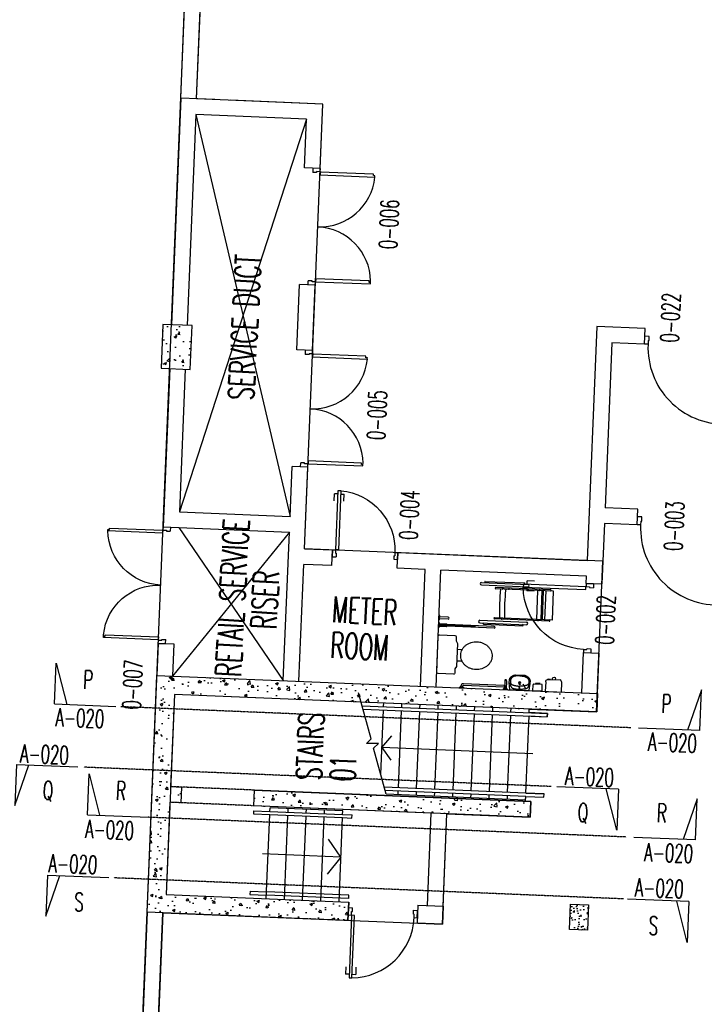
# Model space of a CAD drawing. Header units: millimetres. Extents: x 941089 to 2922714, y 799810 to 1997150.
# Tile 11 of 99: x 965239 to 974636, y 943271 to 956780. Entities that reach past the tile are written whole.
import ezdxf
from ezdxf.enums import TextEntityAlignment as Align

# ---------------------------------------------------------------- set-up
doc = ezdxf.new("R2010")
doc.units = ezdxf.units.MM
doc.header["$LTSCALE"] = 10
for name, pattern in [('DASHDOT', [1, 0.5, -0.25, 0, -0.25]), ('L-PL-00$0$HIDDEN', [0.375, 0.25, -0.125]), ('L-PL-00$0$HIDDEN2', [4.7625, 3.175, -1.5875])]:
    doc.linetypes.add(name, pattern=pattern)
for name, color, linetype in [('COLS-00$0$CONC-SECTION', 6, 'Continuous'), ('COLS-00$0$HATCH', 22, 'Continuous'), ('FO-00$0$PL-00$0$FIT OUT AREA', 21, 'Continuous'), ('L-PL-00$0$CONC-SECTION', 6, 'Continuous'), ('L-PL-00$0$DOOR', 2, 'Continuous'), ('L-PL-00$0$FIT OUT AREA', 1, 'Continuous'), ('L-PL-00$0$FITTINGS-BATHROOM', 21, 'Continuous'), ('L-PL-00$0$handrail', 22, 'Continuous'), ('L-PL-00$0$HIDDEN-DISTANT', 22, 'L-PL-00$0$HIDDEN2'), ('L-PL-00$0$OPE', 21, 'Continuous'), ('L-PL-00$0$PL-01$0$DOOR', 2, 'Continuous'), ('L-PL-00$0$PL-01$0$FITTINGS-MECH', 21, 'Continuous'), ('L-PL-00$0$STAIRS', 2, 'Continuous'), ('L-PL-00$0$TEXT-35', 7, 'Continuous'), ('L-PL-00$0$WALL-INTERNAL', 4, 'Continuous'), ('L-PL-00$0$WALL-STUD-PARTITIONS', 2, 'Continuous'), ('L-PL-00$0$ZZ-DOOR-NO', 2, 'Continuous'), ('L-PL-00$0$ZZ-STAIR-DT-MARKS', 3, 'Continuous'), ('REVISION', 1, 'DASHDOT')]:
    doc.layers.add(name, color=color, linetype=linetype)
doc.styles.add('L-PL-00$0$PL-01$0$STANDARD', font='romans.shx', dxfattribs={"width": 0.6})
doc.styles.add('L-PL-00$0$ROMANS', font='romans.shx', dxfattribs={"width": 0.6})
doc.styles.add('L-PL-00$0$STANDARD', font='romans.shx', dxfattribs={"width": 0.6})
doc.styles.add('L-PL-00$0$SYMBOLS', font='ROMANS.SHX')

# ---------------------------------------------------------------- blocks, each defined once
blk = doc.blocks.new('COLS-00')
at = {"layer": 'COLS-00$0$HATCH'}
h = blk.add_hatch(dxfattribs=at)
h.set_pattern_fill('AR-CONC', color=256, scale=2, angle=-5.9875, style=0)
h.set_pattern_definition([(47.633438, (2039156.18, 1872788.44), (362.742236, -46.89672), [38.1, -419.1]), (352.633438, (2039156.2, 1872788.44), (-54.6471, 384.69791), [30.48, -335.28]), (98.084438, (2039186.4, 1872784.53), (308.09638, 337.7994), [32.38, -356.18]), (43.817638, (2039160.38, 1872889.95), (538.2236, -106.40003), [57.15, -628.65]), (94.26904, (2039205.23, 1872881.1), (494.83717, 474.823), [48.57, -534.27]), (348.81744, (2039160.4, 1872889.95), (494.83788, 474.8221), [45.72, -502.92]), (18.633438, (2039210.08, 1872862.48), (294.525526, -216.877724), [38.1, -419.1]), (323.633438, (2039210.1, 1872862.48), (138.70982, 362.95782), [30.48, -335.28]), (69.084838, (2039234.63, 1872844.4), (433.23454, 146.08095), [32.38, -356.18]), (35.133438, (2039156.18, 1872788.44), (13.154925, 168.710771), [0, -331.216, 0, -340.36, 0, -336.55]), (5.133438, (2039156.18, 1872788.44), (141.798768, 194.671952), [0, -194.056, 0, -323.596, 0, -128.27]), (325.133438, (2039043, 1872793.12), (270.47679, -22.64548), [0, -127, 0, -396.24, 0, -525.78]), (315.133438, (2038992.24, 1872795.21), (298.105533, 38.576345), [0, -165.1, 0, -263.144, 0, -373.38])])
h.paths.add_polyline_path([(967205, 952599), (967180, 952000), (967580, 951983), (967605, 952583)])
h = blk.add_hatch(dxfattribs=at)
h.set_pattern_fill('AR-CONC', color=256, scale=2, style=0)
h.set_pattern_definition([(50, (0, 0), (364.36934, -31.87817), [38.1, -419.1]), (355, (0, 0), (-70.48565, 382.11329), [30.48, -335.28]), (100.451, (30.36, -2.66), (293.885, 350.23338), [32.38, -356.18]), (46.1842, (0, 101.6), (542.15808, -84.08466), [57.15, -628.65]), (96.6356, (45.2, 94.6), (474.80847, 494.85111), [48.57, -534.27]), (351.184, (0, 101.6), (474.80921, 494.85024), [45.72, -502.92]), (21, (50.8, 76.2), (303.22976, -204.53104), [38.1, -419.1]), (326, (50.8, 76.2), (123.60406, 368.37593), [30.48, -335.28]), (71.4514, (76.07, 59.16), (426.83298, 163.84572), [32.38, -356.18]), (37.5, (0, 0), (6.177207, 169.110078), [0, -331.216, 0, -340.36, 0, -336.55]), (7.5, (0, 0), (133.639325, 200.36115), [0, -194.056, 0, -323.596, 0, -128.27]), (327.5, (-113.28, 0), (271.18119, -11.457488), [0, -127, 0, -396.24, 0, -525.78]), (317.5, (-164.08, 0), (296.258363, 50.85298), [0, -165.1, 0, -263.144, 0, -373.38])])
h.paths.add_polyline_path([(973169, 947534), (967124, 947784), (966990, 944537), (969745, 944423), (969755, 944673), (967250, 944776), (967303, 946060), (967453, 946054), (967462, 946269), (967312, 946275), (967364, 947524), (973159, 947284)])
h = blk.add_hatch(dxfattribs=at)
h.set_pattern_fill('AR-CONC', color=256, scale=2, style=0)
h.set_pattern_definition([(50, (-0.72, -17.5), (364.36934, -31.87817), [38.1, -419.1]), (355, (-0.72, -17.5), (-70.48565, 382.11329), [30.48, -335.28]), (100.451, (29.64, -20.14), (293.885, 350.23338), [32.38, -356.18]), (46.1842, (-0.72, 84.1), (542.15808, -84.08466), [57.15, -628.65]), (96.6356, (44.46, 77.1), (474.80847, 494.85111), [48.57, -534.27]), (351.184, (-0.7, 84.1), (474.8092, 494.85024), [45.72, -502.92]), (21, (50.08, 58.7), (303.22976, -204.53104), [38.1, -419.1]), (326, (50.08, 58.7), (123.60406, 368.37593), [30.48, -335.28]), (71.4514, (75.35, 41.67), (426.83298, 163.84572), [32.38, -356.18]), (37.5, (-0.72, -17.49), (6.177207, 169.110078), [0, -331.216, 0, -340.36, 0, -336.55]), (7.5, (-0.72, -17.49), (133.639325, 200.36115), [0, -194.056, 0, -323.596, 0, -128.27]), (327.5, (-114, -17.49), (271.18119, -11.457488), [0, -127, 0, -396.24, 0, -525.78]), (317.5, (-164.8, -17.49), (296.258363, 50.85298), [0, -165.1, 0, -263.144, 0, -373.38])])
h.paths.add_polyline_path([(968451, 945995), (972248, 945838), (972257, 946053), (968460, 946210)])
h = blk.add_hatch(dxfattribs=at)
h.set_pattern_fill('AR-CONC', color=256, angle=354.0125, style=0)
h.set_pattern_definition([(44.01253, (1022227.56, 972109.46), (179.52818, -34.856), [19.05, -209.55]), (349.01253, (1022227.56, 972109.46), (-15.12125, 193.6906), [15.24, -167.64]), (94.46353, (1022242.52, 972106.55), (164.4075, 158.83365), [16.19, -178.09]), (40.19673, (1022232.86, 972159.98), (265.21475, -70.0895), [28.575, -314.325]), (90.6481, (1022254.96, 972154.14), (261.9183, 221.3119), [24.285, -267.135]), (345.1965, (1022232.86, 972159.98), (261.9187, 221.3114), [22.86, -251.46]), (15.01253, (1022256.8, 972144.7), (140.12036, -117.52274), [19.05, -209.55]), (320.01253, (1022256.8, 972144.7), (80.6777, 176.73654), [15.24, -167.64]), (65.46393, (1022268.48, 972134.9), (220.7977, 59.21425), [16.19, -178.09]), (31.51253, (1022227.564, 972109.456), (11.89178, 83.77159), [0, -165.608, 0, -170.18, 0, -168.275]), (1.51253, (1022227.56, 972109.46), (76.90508, 92.66403), [0, -97.028, 0, -161.798, 0, -64.135]), (321.51253, (1022171.23, 972115.365), (134.25334, -19.84109), [0, -63.5, 0, -198.12, 0, -262.89]), (311.51253, (1022145.97, 972118.01), (149.97336, 9.83627), [0, -82.55, 0, -131.572, 0, -186.69])])
h.paths.add_polyline_path([(972799, 944647), (973049, 944637), (973035, 944287), (972785, 944297)])
at = {"layer": 'COLS-00$0$CONC-SECTION'}
for p, q in [((967461, 946251), (967452, 946037)), ((968460, 946210), (968451, 945995))]:
    blk.add_line(p, q, dxfattribs=at)
for points in [[(967605, 952583), (967205, 952599), (967180, 952000), (967580, 951983)], [(969755, 944673), (969745, 944423)], [(972799, 944647), (973049, 944637), (973035, 944287), (972785, 944297)]]:
    blk.add_lwpolyline(points, close=True, dxfattribs=at)
for points in [[(967302, 946043), (967250, 944776), (969755, 944673), (969745, 944423), (966990, 944537), (967124, 947784), (973169, 947534), (973159, 947284), (967364, 947524), (967311, 946258)], [(967311, 946258), (967461, 946251)], [(968460, 946210), (972257, 946053)], [(967452, 946037), (967302, 946043)], [(972257, 946053), (972248, 945838), (968451, 945995)]]:
    blk.add_lwpolyline(points, dxfattribs=at)
blk = doc.blocks.new('FO-00')
at = {"layer": 'FO-00$0$PL-00$0$FIT OUT AREA'}
blk.add_lwpolyline([(966762.3, 933823.6), (967204.7, 944528), (971041.4, 944369.4), (971104, 945885.6), (972248.1, 945838.4), (972256.9, 946053.2), (972182, 946056.3), (972184.8, 946123.7), (972434.6, 946113.4), (972436.4, 946158.4), (972186.6, 946168.7), (972230.4, 947227.8), (972480.2, 947217.5), (972482.1, 947262.4), (972232.3, 947272.7), (972234.3, 947322.7), (973158.6, 947284.5), (973244, 949352.7), (969147.5, 949522), (969399.6, 955621.8), (967666.1, 955693.5), (967854.3, 960248.7)], dxfattribs=at)
blk = doc.blocks.new('L-PL-00$0$PL-01$0$DOOR-950-flat-1-flat-8')
at = {"layer": 'L-PL-00$0$PL-01$0$DOOR'}
for p, q in [((-160, 942), (-60, 948)), ((-56, 892), (-60, 948)), ((-157, 898), (-160, 942)), ((-157, 898), (-110, 901)), ((-109, 889), (-110, 901)), ((-109, 889), (-56, 892)), ((-819, 86), (-919, 79)), ((-916, 29), (-919, 79)), ((-103, 38), (-56, 41)), ((-100, -6), (-103, 38)), ((-57, 53), (-4, 56)), ((-56, 41), (-57, 53)), ((0, 0), (-4, 56)), ((-913, -11), (-910, -60)), ((-810, -54), (-910, -60)), ((-100, -6), (0, 0))]:
    blk.add_line(p, q, dxfattribs=at)
blk.add_lwpolyline([(-108, 80), (-106, 41), (-963, -14), (-966, 26)], close=True, dxfattribs=at)
blk.add_circle((-106, 38), 3, dxfattribs=at)
blk.add_arc((-103, 38), 862, 93.6209, 180.7507, dxfattribs=at)
blk = doc.blocks.new('L-PL-00$0$PL-01$0$A$C58F15A2F-flat-1-flat-2')
at = {"layer": 'L-PL-00$0$PL-01$0$FITTINGS-MECH'}
for p, q in [((279, -169), (350, -164)), ((289, -327), (358, -323))]:
    blk.add_line(p, q, dxfattribs=at)
for points in [[(51, -528), (262, -515, 0.33208), (279, -501), (275, -441), (294, -406), (274, -90), (251, -58), (247, 2, 0.501412), (228, 14), (18, 1, 0.33208), (1, -14), (33, -516, 0.501412), (51, -528)], [(538, -42, 0.042845), (498, -48, 0.041358), (458, -61, 0.047619), (422, -81, 0.046559), (389, -108, 0.05104), (365, -137, 0.05018), (347, -171, 0.057353), (336, -207, 0.056071), (335, -246, 0.056071), (341, -284, 0.057353), (356, -319, 0.05018), (378, -351, 0.05104), (406, -377, 0.046559), (442, -399, 0.047619), (481, -414, 0.041358), (522, -422, 0.042845), (562, -423, 0.042845), (602, -417, 0.041358), (642, -404, 0.047619), (678, -384, 0.046559), (711, -357, 0.05104), (735, -328, 0.05018), (753, -294, 0.057353), (763, -258, 0.056071), (765, -219, 0.056071), (759, -181, 0.057353), (744, -146, 0.05018), (721, -114, 0.05104), (694, -88, 0.046559), (658, -66, 0.047619), (619, -51, 0.041358), (578, -43, 0.042845)]]:
    blk.add_lwpolyline(points, format="xyb", close=True, dxfattribs=at)
blk = doc.blocks.new('L-PL-00$0$PL-01$0$DISABLED-SINK-flat-1-flat-2')
at = {"layer": 'L-PL-00$0$PL-01$0$FITTINGS-MECH'}
for p, q in [((125, 8), (-125, -8)), ((147, -91), (132, 2)), ((-131, -15), (-135, -108)), ((-135, -108), (-132, -148)), ((-121, -91), (-120, -88)), ((-121, -94), (-121, -91)), ((-121, -97), (-121, -94)), ((-121, -100), (-121, -97)), ((-121, -103), (-121, -100)), ((-121, -106), (-117, -101)), ((-120, -106), (-121, -103)), ((-120, -78), (-119, -75)), ((-120, -81), (-120, -78)), ((-120, -85), (-120, -81)), ((-120, -88), (-120, -85)), ((-120, -109), (-120, -106)), ((-120, -112), (-120, -109)), ((-120, -115), (-120, -112)), ((-120, -118), (-120, -115)), ((-120, -121), (-120, -118)), ((-120, -124), (-120, -121)), ((-120, -127), (-120, -124)), ((-120, -129), (-120, -127)), ((-119, -132), (-120, -129)), ((-119, -72), (-118, -69)), ((-119, -75), (-119, -72)), ((-119, -135), (-119, -132)), ((-119, -138), (-119, -135)), ((-118, -69), (-117, -66)), ((-117, -64), (-116, -61)), ((-117, -66), (-117, -64)), ((-117, -101), (-114, -96)), ((-116, -61), (-115, -58)), ((-115, -58), (-114, -56)), ((-114, -56), (-113, -54)), ((-114, -96), (-111, -92)), ((-113, -54), (-112, -51)), ((-112, -51), (-111, -49)), ((-111, -49), (-110, -47)), ((-111, -92), (-108, -89)), ((-110, -47), (-108, -46)), ((-108, -46), (-107, -44)), ((-108, -89), (-105, -86)), ((-107, -44), (-106, -43)), ((-106, -43), (-105, -41)), ((-105, -41), (-104, -40)), ((-105, -86), (-102, -84)), ((-104, -40), (-102, -39)), ((-102, -39), (-101, -38)), ((-102, -84), (-99, -82)), ((-101, -38), (-99, -37)), ((-99, -37), (-97, -36)), ((-99, -82), (-95, -80)), ((-97, -36), (-95, -34)), ((-95, -34), (-93, -33)), ((-95, -80), (-92, -78)), ((-93, -33), (-90, -32)), ((-92, -78), (-89, -77)), ((-90, -32), (-87, -30)), ((-89, -77), (-86, -76)), ((-87, -30), (-83, -29)), ((-86, -76), (-82, -74)), ((-83, -29), (-78, -27)), ((-82, -74), (-79, -73)), ((-79, -73), (-76, -72)), ((-78, -27), (-72, -25)), ((-76, -72), (-72, -71)), ((-72, -25), (-65, -24)), ((-72, -71), (-69, -70)), ((-69, -70), (-66, -69)), ((-66, -69), (-62, -68)), ((-65, -24), (-58, -22)), ((-62, -68), (-59, -68)), ((-59, -68), (-55, -67)), ((-58, -22), (-49, -20)), ((-55, -67), (-52, -66)), ((-52, -66), (-48, -65)), ((-49, -20), (-40, -18)), ((-48, -65), (-43, -64)), ((-43, -64), (-39, -63)), ((-40, -18), (-30, -16)), ((-39, -63), (-34, -63)), ((-34, -63), (-29, -62)), ((-30, -16), (-20, -15)), ((-29, -62), (-23, -61)), ((-23, -61), (-18, -60)), ((-20, -15), (-11, -13)), ((-18, -60), (-12, -59)), ((-12, -59), (-7, -59)), ((-11, -13), (-1, -12)), ((-7, -59), (-2, -58)), ((-2, -58), (3, -58)), ((-1, -12), (1, -12)), ((3, -12), (1, -12)), ((12, -12), (3, -12)), ((8, -58), (3, -58)), ((13, -57), (8, -58)), ((22, -12), (12, -12)), ((19, -57), (13, -57)), ((24, -58), (19, -57)), ((32, -12), (22, -12)), ((30, -58), (24, -58)), ((36, -58), (30, -58)), ((42, -13), (32, -12)), ((41, -58), (36, -58)), ((46, -58), (41, -58)), ((51, -14), (42, -13)), ((50, -58), (46, -58)), ((55, -59), (50, -58)), ((60, -14), (51, -14)), ((95, -9), (53, -82)), ((59, -59), (55, -59)), ((63, -59), (59, -59)), ((68, -15), (60, -14)), ((66, -60), (63, -59)), ((70, -60), (66, -60)), ((75, -16), (68, -15)), ((73, -60), (70, -60)), ((76, -61), (73, -60)), ((81, -17), (75, -16)), ((80, -61), (76, -61)), ((83, -62), (80, -61)), ((86, -18), (81, -17)), ((87, -63), (83, -62)), ((90, -19), (86, -18)), ((90, -63), (87, -63)), ((93, -20), (90, -19)), ((94, -64), (90, -63)), ((96, -21), (93, -20)), ((97, -65), (94, -64)), ((99, -22), (96, -21)), ((101, -66), (97, -65)), ((101, -23), (99, -22)), ((103, -24), (101, -23)), ((104, -67), (101, -66)), ((105, -25), (103, -24)), ((107, -69), (104, -67)), ((107, -26), (105, -25)), ((108, -27), (107, -26)), ((111, -70), (107, -69)), ((109, -28), (108, -27)), ((111, -29), (109, -28)), ((112, -30), (111, -29)), ((114, -72), (111, -70)), ((113, -32), (112, -30)), ((115, -33), (113, -32)), ((117, -75), (114, -72)), ((116, -35), (115, -33)), ((117, -37), (116, -35)), ((119, -39), (117, -37)), ((121, -78), (117, -75)), ((120, -41), (119, -39)), ((121, -43), (120, -41)), ((123, -46), (121, -43)), ((125, -81), (121, -78)), ((124, -48), (123, -46)), ((125, -51), (124, -48)), ((126, -54), (125, -51)), ((128, -85), (125, -81)), ((127, -57), (126, -54)), ((128, -60), (127, -57)), ((128, -63), (128, -60)), ((129, -66), (128, -63)), ((133, -91), (128, -85)), ((130, -69), (129, -66)), ((130, -72), (130, -69)), ((131, -75), (130, -72)), ((131, -78), (131, -75)), ((132, -81), (131, -78)), ((132, -84), (132, -81)), ((133, -87), (132, -84)), ((132, -138), (133, -135)), ((133, -90), (133, -87)), ((133, -93), (133, -90)), ((133, -96), (133, -93)), ((134, -99), (133, -96)), ((133, -135), (134, -132)), ((134, -102), (134, -99)), ((134, -105), (134, -102)), ((134, -108), (134, -105)), ((135, -111), (134, -108)), ((134, -130), (135, -127)), ((134, -132), (134, -130)), ((135, -113), (135, -111)), ((135, -116), (135, -113)), ((135, -119), (135, -116)), ((135, -122), (135, -119)), ((135, -124), (135, -122)), ((135, -127), (135, -124)), ((150, -130), (147, -91)), ((-131, -153), (-130, -154)), ((-130, -154), (-129, -156)), ((-129, -156), (-128, -159)), ((-128, -159), (-128, -161)), ((-128, -161), (-127, -162)), ((-127, -162), (-126, -164)), ((-126, -164), (-125, -165)), ((-125, -165), (-125, -166)), ((-125, -166), (-124, -168)), ((-124, -168), (-124, -169)), ((-124, -169), (-123, -170)), ((-123, -170), (-122, -171)), ((-122, -171), (-121, -172)), ((-121, -172), (-120, -174)), ((-120, -174), (-119, -175)), ((-118, -140), (-119, -138)), ((-119, -175), (-118, -176)), ((-118, -143), (-118, -140)), ((-117, -145), (-118, -143)), ((-118, -176), (-117, -178)), ((-116, -148), (-117, -145)), ((-117, -178), (-116, -179)), ((-115, -151), (-116, -148)), ((-116, -179), (-115, -180)), ((-114, -153), (-115, -151)), ((-115, -180), (-114, -181)), ((-113, -156), (-114, -153)), ((-114, -181), (-113, -183)), ((-111, -158), (-113, -156)), ((-113, -183), (-112, -184)), ((-112, -184), (-111, -185)), ((-110, -161), (-111, -158)), ((-111, -185), (-110, -186)), ((-108, -164), (-110, -161)), ((-110, -186), (-109, -187)), ((-109, -187), (-107, -188)), ((-106, -166), (-108, -164)), ((-107, -188), (-106, -188)), ((-104, -169), (-106, -166)), ((-106, -188), (-105, -189)), ((-105, -189), (-104, -190)), ((-102, -171), (-104, -169)), ((-104, -190), (-103, -191)), ((-103, -191), (-102, -192)), ((-100, -174), (-102, -171)), ((-102, -192), (-102, -193)), ((-102, -193), (-101, -194)), ((-101, -194), (-100, -194)), ((-97, -176), (-100, -174)), ((-100, -194), (-99, -195)), ((-99, -195), (-98, -196)), ((-98, -196), (-97, -196)), ((-95, -178), (-97, -176)), ((-97, -196), (-96, -197)), ((-96, -197), (-95, -198)), ((-93, -180), (-95, -178)), ((-95, -198), (-94, -198)), ((-94, -198), (-93, -199)), ((-90, -182), (-93, -180)), ((-93, -199), (-92, -199)), ((-92, -199), (-92, -199)), ((-92, -199), (-91, -200)), ((-91, -200), (-90, -200)), ((-88, -183), (-90, -182)), ((-90, -200), (-89, -201)), ((-89, -201), (-88, -201)), ((-86, -185), (-88, -183)), ((-88, -201), (-88, -202)), ((-88, -202), (-87, -202)), ((-87, -202), (-86, -202)), ((-83, -186), (-86, -185)), ((-86, -202), (-85, -203)), ((-85, -203), (-84, -203)), ((-84, -203), (-83, -204)), ((-80, -188), (-83, -186)), ((-83, -204), (-82, -204)), ((-82, -204), (-81, -205)), ((-81, -205), (-80, -205)), ((-78, -189), (-80, -188)), ((-80, -205), (-79, -206)), ((-79, -206), (-78, -206)), ((-75, -190), (-78, -189)), ((-78, -206), (-77, -207)), ((-77, -207), (-75, -207)), ((-72, -191), (-75, -190)), ((-75, -207), (-74, -208)), ((-74, -208), (-72, -209)), ((-69, -193), (-72, -191)), ((-72, -209), (-70, -209)), ((-70, -209), (-67, -210)), ((-66, -194), (-69, -193)), ((-67, -210), (-63, -211)), ((-63, -195), (-66, -194)), ((-60, -195), (-63, -195)), ((-63, -211), (-59, -212)), ((-57, -196), (-60, -195)), ((-59, -212), (-54, -213)), ((-54, -197), (-57, -196)), ((-51, -198), (-54, -197)), ((-54, -213), (-47, -214)), ((-47, -198), (-51, -198)), ((-44, -199), (-47, -198)), ((-47, -214), (74, -207)), ((-40, -199), (-44, -199)), ((-37, -199), (-40, -199)), ((-33, -200), (-37, -199)), ((-29, -200), (-33, -200)), ((-25, -200), (-29, -200)), ((-21, -200), (-25, -200)), ((-17, -200), (-21, -200)), ((-13, -200), (-17, -200)), ((-8, -200), (-13, -200)), ((-3, -200), (-8, -200)), ((2, -200), (-3, -200)), ((7, -199), (2, -200)), ((13, -199), (7, -199)), ((13, -199), (18, -199)), ((18, -199), (23, -198)), ((23, -198), (28, -198)), ((28, -198), (33, -197)), ((33, -197), (38, -197)), ((38, -197), (42, -197)), ((42, -197), (46, -196)), ((46, -196), (50, -195)), ((50, -195), (54, -195)), ((54, -195), (58, -194)), ((58, -194), (61, -193)), ((61, -193), (65, -192)), ((65, -192), (68, -192)), ((68, -192), (72, -191)), ((72, -191), (75, -190)), ((74, -207), (80, -205)), ((75, -190), (78, -189)), ((78, -189), (81, -187)), ((80, -205), (85, -203)), ((81, -187), (84, -186)), ((84, -186), (87, -185)), ((85, -203), (89, -202)), ((87, -185), (90, -184)), ((89, -202), (93, -200)), ((90, -184), (93, -182)), ((93, -182), (96, -181)), ((93, -200), (95, -199)), ((95, -199), (98, -198)), ((96, -181), (98, -179)), ((98, -179), (101, -178)), ((98, -198), (99, -197)), ((99, -197), (101, -196)), ((101, -178), (103, -176)), ((101, -196), (102, -195)), ((102, -195), (103, -195)), ((103, -176), (106, -174)), ((103, -195), (104, -194)), ((104, -194), (105, -193)), ((105, -193), (106, -193)), ((106, -174), (108, -173)), ((106, -193), (107, -192)), ((107, -192), (108, -192)), ((108, -173), (110, -171)), ((108, -192), (109, -191)), ((109, -191), (110, -191)), ((110, -171), (113, -169)), ((110, -191), (111, -190)), ((111, -190), (112, -189)), ((111, -190), (111, -190)), ((112, -189), (113, -189)), ((113, -169), (115, -167)), ((113, -189), (114, -188)), ((114, -188), (114, -187)), ((114, -187), (115, -187)), ((115, -167), (117, -165)), ((115, -187), (116, -186)), ((116, -186), (117, -186)), ((117, -165), (119, -162)), ((117, -186), (117, -185)), ((117, -185), (118, -185)), ((118, -185), (119, -184)), ((119, -162), (121, -160)), ((119, -184), (120, -183)), ((120, -183), (121, -183)), ((121, -160), (123, -157)), ((121, -183), (122, -182)), ((122, -181), (123, -180)), ((122, -182), (122, -181)), ((123, -157), (124, -154)), ((123, -180), (124, -179)), ((124, -154), (126, -152)), ((124, -179), (125, -178)), ((125, -178), (126, -178)), ((126, -152), (128, -149)), ((126, -178), (127, -177)), ((127, -177), (128, -176)), ((128, -149), (129, -146)), ((128, -175), (129, -174)), ((128, -176), (128, -175)), ((129, -146), (130, -143)), ((129, -174), (130, -173)), ((130, -143), (131, -140)), ((130, -173), (131, -171)), ((131, -140), (132, -138)), ((131, -171), (132, -170)), ((132, -170), (133, -169)), ((133, -169), (134, -168)), ((134, -168), (135, -167)), ((135, -167), (136, -166)), ((136, -166), (137, -164)), ((137, -164), (138, -163)), ((138, -162), (139, -160)), ((138, -163), (138, -162)), ((139, -160), (140, -159)), ((140, -159), (141, -157)), ((141, -157), (142, -156)), ((142, -156), (143, -154)), ((143, -153), (144, -152)), ((143, -154), (143, -153)), ((144, -151), (145, -149)), ((144, -152), (144, -151)), ((145, -148), (146, -147)), ((145, -149), (145, -148)), ((146, -145), (147, -143)), ((146, -147), (146, -145)), ((147, -141), (148, -139)), ((147, -143), (147, -141)), ((148, -139), (149, -136)), ((149, -136), (149, -135))]:
    blk.add_line(p, q, dxfattribs=at)
for centre, radius in [((6, -99), 16.6), ((2, -33), 7.59), ((6, -99), 11.9)]:
    blk.add_circle(centre, radius, dxfattribs=at)
for centre, radius, start, end in [((125, 1), 7.12, 9.195, 93.608), ((-124, -15), 7.12, 93.608, 178.0209), ((135, -131), 14.2, 342.5932, 3.608), ((-118, -147), 14.2, 183.608, 204.6227)]:
    blk.add_arc(centre, radius, start, end, dxfattribs=at)
blk = doc.blocks.new('L-PL-00$0$PL-01$0$A1189DA-flat-1-flat-2')
at = {"color": 21}
blk.add_lwpolyline([(-101, -140), (-110, -7), (110, 7), (118, -126, -0.32737), (96, -161, -0.153846)], format="xyb", dxfattribs=at)
for points in [[(-75, -172), (96, -161)], [(-66, -171), (-66, -178), (-37, -176), (-38, -169)], [(-8, -167), (-7, -182)], [(33, -165), (34, -179)]]:
    blk.add_lwpolyline(points, dxfattribs=at)
for centre, radius, start, end in [((-67, -138), 34.9, 183.6209, 256.1286), ((13, -180), 20.3, 183.6211, 3.6209)]:
    blk.add_arc(centre, radius, start, end, dxfattribs=at)
blk = doc.blocks.new('L-PL-00$0$PL-01$0$dryer-flat-1-flat-2')
at = {"layer": 'L-PL-00$0$STAIRS'}
blk.add_blockref('L-PL-00$0$PL-01$0$A1189DA-flat-1-flat-2', (-110, -7), dxfattribs=at)
blk = doc.blocks.new('L-PL-00$0$A$C3B361EBD')
at = {"layer": 'L-PL-00$0$DOOR'}
for p, q in [((-1600, 100), (-1544, 100)), ((-1600, 0), (-1600, 100)), ((-1600, 0), (-1556, 0)), ((-1556, 47), (-1544, 47)), ((-1556, 0), (-1556, 47)), ((-1544, 47), (-1544, 100)), ((0, 100), (-56, 100)), ((-56, 47), (-56, 100)), ((-44, 47), (-56, 47)), ((-44, 0), (-44, 47)), ((0, 0), (-44, 0)), ((0, 0), (0, 100)), ((-1533, -735), (-1513, -735)), ((-1533, -755), (-1533, -735)), ((-1533, -755), (-1513, -755)), ((-67, -735), (-47, -735)), ((-67, -755), (-67, -735))]:
    blk.add_line(p, q, dxfattribs=at)
for points in [[(-1513, -735), (-1513, -3), (-1553, -3), (-1553, -755), (-1533, -755)], [(-47, -735), (-47, -3), (-87, -3), (-87, -755), (-67, -755)]]:
    blk.add_lwpolyline(points, dxfattribs=at)
for centre in [(-1556, -3), (-44, -3)]:
    blk.add_circle(centre, 3, dxfattribs=at)
for centre, start, end in [((-1558, 1), 273.408, 359.655), ((-42, 1), 180.345, 266.592)]:
    blk.add_arc(centre, 758, start, end, dxfattribs=at)
blk = doc.blocks.new('L-PL-00$0$PL-01$0$DOOR-950-flat-1-flat-4')
at = {"layer": 'L-PL-00$0$PL-01$0$DOOR'}
for p, q in [((29, 955), (-71, 947)), ((-67, 892), (-71, 947)), ((32, 911), (29, 955)), ((-14, 895), (-67, 892)), ((32, 911), (-15, 907)), ((-14, 895), (-15, 907)), ((799, 197), (899, 205)), ((903, 155), (899, 205)), ((49, 60), (-4, 56)), ((0, 0), (-4, 56)), ((100, 7), (0, 0)), ((50, 48), (49, 60)), ((96, 51), (50, 48)), ((100, 7), (96, 52)), ((810, 58), (910, 65)), ((906, 115), (910, 65))]:
    blk.add_line(p, q, dxfattribs=at)
blk.add_lwpolyline([(96, 95), (99, 55), (956, 119), (953, 159)], close=True, dxfattribs=at)
blk.add_circle((99, 52), 3, dxfattribs=at)
blk.add_arc((96, 51), 862, 7.1539, 94.2837, dxfattribs=at)
blk = doc.blocks.new('L-PL-00$0$sym5')
for p, q in [((0, 15), (-10, 15)), ((-10, 15), (0, 12)), ((0, 15), (0, 0))]:
    blk.add_line(p, q)
at = {"linetype": 'Continuous', "style": 'L-PL-00$0$SYMBOLS', "flags": 1}
blk.add_attdef('DT-RV0', (-3.89, 13.9), '', height=0.5, dxfattribs=at)
at = {"color": 2, "style": 'L-PL-00$0$STANDARD', "width": 0.65}
blk.add_attdef('SYM5', text='', height=2.5, rotation=90, dxfattribs=at).set_placement((3.09, 7.37), align=Align.MIDDLE)
at = {"color": 7, "style": 'L-PL-00$0$STANDARD', "width": 0.65}
blk.add_attdef('SYM5', text='', height=4.51, dxfattribs=at).set_placement((-6.22, 6.6), align=Align.MIDDLE)
blk = doc.blocks.new('L-PL-00$0$sym6')
for p, q in [((0, -15), (0, 0)), ((-10, -15), (0, -12)), ((0, -15), (-10, -15))]:
    blk.add_line(p, q)
at = {"color": 7, "style": 'L-PL-00$0$STANDARD', "width": 0.65}
blk.add_attdef('SYM5', text='', height=4.51, dxfattribs=at).set_placement((-6.22, -7.03), align=Align.MIDDLE)
at = {"color": 2, "style": 'L-PL-00$0$STANDARD', "width": 0.65}
blk.add_attdef('SYM5', text='', height=2.5, rotation=90, dxfattribs=at).set_placement((2.73, -8.28), align=Align.MIDDLE)
at = {"linetype": 'Continuous', "style": 'L-PL-00$0$SYMBOLS', "flags": 1}
blk.add_attdef('DT-RV0', (-3.89, -14.15), '', height=0.5, dxfattribs=at)
blk = doc.blocks.new('L-PL-00')
at = {"layer": 'L-PL-00$0$CONC-SECTION', "color": 6}
for p, q in [((966989.8, 944536.9), (967124, 947784.1)), ((967124, 947784.1), (973168.9, 947534.3)), ((967363.5, 947524), (967250, 944776.3)), ((973158.6, 947284.5), (967363.5, 947524)), ((973158.6, 947284.5), (973168.9, 947534.3)), ((967250, 944776.3), (969755.3, 944672.8)), ((969755.3, 944672.8), (969745, 944423)), ((969755.3, 944672.8), (969745, 944423)), ((970704.5, 944633.6), (970694.2, 944383.8)), ((970704.5, 944633.6), (971051.7, 944619.2)), ((971051.7, 944619.2), (971041.4, 944369.4)), ((969745, 944423), (966989.8, 944536.9)), ((971041.4, 944369.4), (970694.2, 944383.8))]:
    blk.add_line(p, q, dxfattribs=at)
blk.add_lwpolyline([(973034.7, 944287.1), (972784.9, 944297.4), (972799.3, 944647.1), (973049.1, 944636.8)], close=True, dxfattribs=at)
at = {"layer": 'L-PL-00$0$DOOR'}
for p, q in [((973881.8, 952435.5), (973823.2, 952437.9)), ((973879.4, 952377.4), (973881.8, 952435.5)), ((973864.1, 952326.7), (973818.7, 952328.5)), ((973867.5, 952377.9), (973879.4, 952377.4)), ((973779.3, 949957.3), (973720.8, 949959.7)), ((973776.9, 949899.2), (973779.3, 949957.3)), ((973761.7, 949848.5), (973716.3, 949850.4)), ((973765.1, 949899.7), (973776.9, 949899.2))]:
    blk.add_line(p, q, dxfattribs=at)
for centre in [(974916.1, 952283.2), (974813.7, 949805)]:
    blk.add_arc(centre, 1052.9, 174.84054, 267.6534, dxfattribs=at)
at = {"layer": 'L-PL-00$0$FIT OUT AREA'}
blk.add_lwpolyline([(966762.3, 933823.6), (967204.7, 944528), (971041.4, 944369.4), (971104, 945885.6), (972248.1, 945838.4), (972256.9, 946053.2), (972182, 946056.3), (972184.8, 946123.7), (972434.6, 946113.4), (972436.4, 946158.4), (972186.6, 946168.7), (972230.4, 947227.8), (972480.2, 947217.5), (972482.1, 947262.4), (972232.3, 947272.7), (972234.3, 947322.7), (973158.6, 947284.5), (973244, 949352.7), (969147.5, 949522), (969399.6, 955621.8), (967666.1, 955693.5), (967854.3, 960248.7)], dxfattribs=at)
at = {"layer": 'L-PL-00$0$FITTINGS-BATHROOM'}
for p, q in [((971576.8, 949024.3), (972215.9, 948997.9)), ((971578.3, 949058.9), (972217.4, 949032.5)), ((971630.8, 949074), (972166.2, 949051.9)), ((972568.2, 948940.1), (971773.7, 948972.9)), ((972525.8, 948959.2), (971774.4, 948990.2)), ((972335.9, 948551.8), (972352.3, 948949)), ((972396.4, 948549.3), (972412.8, 948946.5)), ((972413.6, 948548.6), (972430, 948945.8)), ((972448.2, 948547.1), (972464.6, 948944.4)), ((972551.8, 948542.8), (972568.2, 948940.1)), ((971006.2, 948604.5), (970996.2, 948604.9)), ((971003.8, 948544.5), (971006.2, 948604.5)), ((971002.1, 948504.6), (970992.1, 948505)), ((971003.8, 948544.5), (970993.8, 948545)), ((970999.6, 948444.6), (971002.1, 948504.6)), ((971495.6, 948454.2), (971000.9, 948474.6)), ((971753.2, 948456), (971001.4, 948487.1)), ((971101.5, 948489), (971001.6, 948493.1)), ((971119.4, 948557.3), (971004.5, 948562)), ((971120.4, 948582.3), (971005.5, 948587)), ((971101.3, 948483), (971101.5, 948489)), ((971555.4, 948506.2), (972194.5, 948479.8)), ((971556.9, 948540.7), (972195.9, 948514.3)), ((971606.5, 948486.7), (972142, 948464.6)), ((972507.9, 948527.4), (971756.6, 948558.4)), ((972551.8, 948542.8), (971757.3, 948575.7)), ((970999.6, 948444.6), (970989.6, 948445)), ((971100, 948452), (971000.1, 948456.1)), ((971752.2, 948431), (971000.3, 948462.1)), ((971100, 948452), (971100.3, 948458)), ((971885, 947647.4), (971330.4, 947670.3)), ((971897.6, 947711.9), (971892.9, 947597)), ((971922.6, 947710.9), (971917.9, 947596)), ((972284.6, 947570.8), (972288.2, 947655.7)), ((972403.5, 947661), (972298.6, 947665.3)), ((972321, 947664.4), (972321.4, 947674.4)), ((972381.4, 947671.9), (972321.4, 947674.4)), ((972381, 947661.9), (972381.4, 947671.9)), ((971275.9, 947622.5), (971275.5, 947612.5)), ((971335.9, 947620), (971275.9, 947622.5)), ((971293.4, 947621.8), (971294, 947636.8)), ((971318.4, 947620.8), (971319, 947635.8)), ((971883.9, 947622.4), (971329.4, 947645.3)), ((971335.9, 947620), (971335.5, 947610.1)), ((971875.4, 947597.7), (971875, 947587.8)), ((971935.4, 947595.3), (971875.4, 947597.7)), ((971892.9, 947597), (971893.5, 947612)), ((971917.9, 947596), (971918.5, 947611)), ((971935.4, 947595.3), (971934.9, 947585.3)), ((972409.5, 947565.7), (972284.6, 947570.8)), ((972409.5, 947565.7), (972413, 947650.6))]:
    blk.add_line(p, q, dxfattribs=at)
for centre, radius, start, end in [((971577.6, 949041.6), 17.3, 87.63344, 267.63344), ((971630.4, 949065.4), 8.64, 87.63344, 267.63344), ((972165.9, 949043.2), 8.64, 267.63344, 87.63344), ((972216.6, 949015.2), 17.3, 267.63344, 87.63344), ((971774, 948981.6), 8.64, 87.63344, 267.63344), ((974675.4, 948654.1), 2851.9, 173.63619, 181.63069), ((971863.7, 948977.9), 8.64, 267.63344, 87.63344), ((974744.5, 948651.2), 2851.9, 173.63619, 181.63069), ((971950.4, 948974.3), 8.64, 267.63344, 87.63344), ((972370.7, 948956.9), 8.64, 267.63344, 87.63344), ((972525.4, 948950.5), 8.64, 267.63344, 87.63344), ((971119.9, 948569.8), 12.5, 267.63344, 87.63344), ((971556.1, 948523.4), 17.3, 87.63344, 267.63344), ((971606.9, 948495.4), 8.64, 87.63344, 267.63344), ((971756.9, 948567), 8.64, 87.63344, 267.63344), ((971846.5, 948563.3), 8.64, 267.63344, 87.63344), ((971933.3, 948559.8), 8.64, 267.63344, 87.63344), ((972142.3, 948473.3), 8.64, 267.63344, 87.63344), ((972195.2, 948497), 17.3, 267.63344, 87.63344), ((972353.6, 948542.4), 8.64, 267.63344, 87.63344), ((972508.3, 948536), 8.64, 267.63344, 87.63344), ((971752.7, 948443.5), 12.5, 267.63344, 87.63344), ((971329, 947635.3), 35, 87.63344, 177.63344), ((971910.1, 947711.4), 12.5, 357.63344, 177.63344), ((972298.1, 947655.3), 10, 87.63344, 177.63344), ((972403.1, 947651), 10, 357.63344, 87.63344), ((971329, 947635.3), 10, 87.63344, 177.63344), ((971883.5, 947612.4), 10, 357.63344, 87.63344), ((971883.5, 947612.4), 35, 357.63344, 87.63344)]:
    blk.add_arc(centre, radius, start, end, dxfattribs=at)
at = {"layer": 'L-PL-00$0$handrail'}
for p, q in [((969939.4, 947367.5), (972482.1, 947262.4)), ((969951.8, 947321.9), (972480.2, 947217.4)), ((972482.1, 947262.4), (972480.2, 947217.4)), ((972186.7, 946168.7), (970243.8, 946249)), ((972184.8, 946123.7), (970256.2, 946203.4)), ((972184.8, 946123.7), (972434.6, 946113.4)), ((972186.7, 946168.7), (972436.4, 946158.4)), ((972434.6, 946113.4), (972436.4, 946158.4)), ((968448.4, 945927.8), (968446.5, 945882.9)), ((968448.4, 945927.8), (968673.3, 945918.5)), ((968673.3, 945918.5), (969672.5, 945877.2)), ((968446.5, 945882.9), (968671.5, 945873.6)), ((968671.5, 945873.6), (969670.6, 945832.3)), ((969670.6, 945832.3), (969799.4, 945827)), ((969672.5, 945877.2), (969801.1, 945871.9)), ((969799.4, 945827), (969801.1, 945871.9)), ((968401.5, 944823.8), (968399.6, 944778.9)), ((968401.5, 944823.8), (968627.7, 944814.5)), ((968399.6, 944778.9), (968625.8, 944769.5)), ((969757.4, 944722.8), (968625.8, 944769.5)), ((969759.2, 944767.7), (968627.7, 944814.5)), ((969757.4, 944722.8), (969759.2, 944767.7))]:
    blk.add_line(p, q, dxfattribs=at)
at = {"layer": 'L-PL-00$0$HIDDEN-DISTANT', "linetype": 'L-PL-00$0$HIDDEN'}
for p, q in [((968460.2, 946210.1), (967311.2, 946257.6)), ((968451.3, 945995.3), (967302.3, 946042.8))]:
    blk.add_line(p, q, dxfattribs=at)
at = {"layer": 'L-PL-00$0$OPE', "color": 22}
for p, q in [((969175.9, 955415.9), (967432, 950028.3)), ((967657.2, 955478.6), (968950.7, 949965.5)), ((968941.8, 949750.7), (967338.9, 947775.2)), ((967423.1, 949813.5), (968857.6, 947712.5))]:
    blk.add_line(p, q, dxfattribs=at)
at = {"layer": 'L-PL-00$0$STAIRS'}
for p, q in [((970234, 947355.3), (970236.1, 947405.3)), ((970483.6, 947340.2), (970485.8, 947395)), ((970733.6, 947334.7), (970735.6, 947384.6)), ((970195.6, 946426.2), (970232.1, 947310.4)), ((970438.1, 946240.9), (970481.9, 947300)), ((970687.9, 946230.6), (970731.7, 947289.7)), ((970937.7, 946220.3), (970981.5, 947279.4)), ((970983.3, 947324.3), (970985.4, 947374.3)), ((971187.5, 946210), (971231.3, 947269.1)), ((971233.1, 947314), (971235.2, 947364)), ((971437.3, 946199.6), (971481.1, 947258.7)), ((971482.9, 947303.7), (971485, 947353.7)), ((971732.7, 947293.4), (971734.8, 947343.3)), ((971982.5, 947283.1), (971984.6, 947333)), ((972232.3, 947272.7), (972234.3, 947322.7)), ((971687.1, 946189.3), (971730.9, 947248.4)), ((971936.9, 946179), (971980.6, 947238.1)), ((972186.7, 946168.7), (972230.4, 947227.8)), ((970210.8, 946793.3), (970349, 946954.3)), ((972284, 946707.6), (970210.8, 946793.3)), ((970210.8, 946793.3), (970335.2, 946621.4)), ((970434.2, 946146), (970436.3, 946196)), ((970684, 946135.7), (970686.1, 946185.7)), ((970933.8, 946125.4), (970935.9, 946175.3)), ((972182.7, 946073.8), (970270, 946152.8)), ((971183.6, 946115), (971185.6, 946165)), ((971433.4, 946104.7), (971435.4, 946154.7)), ((971683.2, 946094.4), (971685.2, 946144.4)), ((971932.9, 946084.1), (971935, 946134)), ((972182.7, 946073.8), (972184.8, 946123.7)), ((968673.3, 945918.5), (968675.4, 945968.5)), ((968673.3, 945918.5), (968675.4, 945968.5)), ((969674.5, 945927.2), (968675.4, 945968.5)), ((968923.1, 945908.2), (968925.2, 945958.2)), ((969172.9, 945897.9), (969175, 945947.8)), ((969422.7, 945887.6), (969424.8, 945937.5)), ((969672.5, 945877.2), (969674.5, 945927.2)), ((968623.8, 944719.6), (968671.5, 945873.6)), ((968671.3, 945868.6), (968671.5, 945873.6)), ((968873.6, 944709.2), (968921.3, 945863.2)), ((969123.4, 944698.9), (969171, 945852.9)), ((969373.1, 944688.6), (969420.8, 945842.6)), ((969622.9, 944678.3), (969670.6, 945832.3)), ((969648.2, 945290.2), (969478.8, 945537.7)), ((969648.2, 945290.2), (968574.1, 945334.6)), ((969648.2, 945290.2), (969459, 945057.6))]:
    blk.add_line(p, q, dxfattribs=at)
blk.add_lwpolyline([(970270, 946152.8), (970097.3, 946787.3), (970166, 946847.8), (969997.9, 946851.3), (970062.8, 946914), (969891.2, 947544.6)], dxfattribs=at)
at = {"layer": 'L-PL-00$0$WALL-INTERNAL'}
for p, q in [((967451.3, 955702.3), (967639.6, 960257.6)), ((967666.1, 955693.5), (967854.3, 960248.7)), ((969148.3, 954746.4), (969175.9, 955415.9)), ((969363.1, 954737.6), (969148.3, 954746.4)), ((969045, 952248.6), (969082.2, 953147.8)), ((969297, 953138.9), (969082.2, 953147.8)), ((973161.8, 952569.8), (973029.1, 949361.6)), ((973824.4, 952542.4), (973161.8, 952569.8)), ((973815.5, 952327.5), (973824.4, 952542.3)), ((969259.9, 952239.7), (969045, 952248.6)), ((973367.7, 952346.1), (973274.1, 950082.7)), ((973815.5, 952327.6), (973367.7, 952346.1)), ((969193.8, 950641.1), (968979, 950649.9)), ((973722, 950064.1), (973274.1, 950082.7)), ((973713.1, 949849.3), (973722, 950064.1)), ((967208.3, 949822.4), (967423.1, 949813.5)), ((973265.2, 949867.9), (973230.9, 949038)), ((973713.1, 949849.3), (973265.2, 949867.9)), ((967423.1, 949813.5), (968941.8, 949750.7)), ((968857.6, 947712.5), (968941.8, 949750.7)), ((969147.5, 949522), (969532.2, 949506.1)), ((969523.3, 949291.3), (969532.2, 949506.1)), ((970422.6, 949254.1), (970431.4, 949469)), ((970431.4, 949469), (973029.1, 949361.6)), ((969523.3, 949291.3), (969138.7, 949307.2)), ((970807.2, 949238.3), (970422.6, 949254.1)), ((970741, 947634.6), (970807.2, 949238.3)), ((970955.8, 947625.7), (971022, 949229.4)), ((973020.3, 949146.8), (971022, 949229.4)), ((973016.2, 949046.9), (973020.3, 949146.8)), ((973016.2, 949046.9), (973230.9, 949038)), ((967142.2, 948223.7), (967357, 948214.8)), ((972954.1, 947543.2), (972977, 948097.7)), ((972977, 948097.7), (973191.8, 948088.8)), ((973168.9, 947534.3), (973191.8, 948088.8)), ((968451.3, 945995.3), (968460.2, 946210.1)), ((972256.9, 946053.2), (968460.2, 946210.1)), ((972256.9, 946053.2), (972248.1, 945838.4)), ((970889.2, 945894.5), (968451.3, 945995.3)), ((970836.9, 944628.1), (970889.2, 945894.5)), ((971051.7, 944619.2), (971104, 945885.6)), ((972248.1, 945838.4), (971104, 945885.6)), ((966989.8, 944536.9), (966636, 935976.2)), ((967204.7, 944528), (966850.9, 935967.3))]:
    blk.add_line(p, q, dxfattribs=at)
for points in [[(967918.3, 955683), (967451.3, 955702.3), (967322.9, 952594.6)], [(969363.1, 954737.6), (969399.6, 955621.8), (968133.1, 955674.2)], [(969175.9, 955415.9), (967657.2, 955478.6), (967537.7, 952585.7)], [(969259.8, 952239.7), (969297, 953138.9)], [(967298.1, 951995.1), (967208.3, 949822.4)], [(967512.9, 951986.2), (967432, 950028.3), (968950.7, 949965.5), (968979, 950649.9)], [(969147.5, 949522), (969193.8, 950641.1)], [(969072.4, 947703.6), (969138.7, 949307.2)], [(967142.2, 948223.7), (967124, 947784.1)], [(967357, 948214.8), (967338.9, 947775.2)]]:
    blk.add_lwpolyline(points, dxfattribs=at)
at = {"layer": 'L-PL-00$0$WALL-STUD-PARTITIONS'}
blk.add_lwpolyline([(960845.2, 961201.1), (960737.9, 958616.8), (955376.1, 958838.4), (954462, 936489.9), (965384.6, 936027.9), (965940.4, 936005), (966636, 935976.2), (966812.9, 940256.5), (966812.9, 940256.5), (966989.8, 944536.9), (966998.7, 944751.7), (967639.6, 960257.6), (966702.7, 960296.3), (966730.1, 960957.9), (960845.2, 961201.1)], dxfattribs=at)
at = {"layer": 'L-PL-00$0$ZZ-STAIR-DT-MARKS', "color": 22, "linetype": 'L-PL-00$0$HIDDEN'}
for p, q in [((973626.3, 947065), (966629.5, 947354.2)), ((972532.8, 946259.5), (966118.7, 946524.5)), ((973564.3, 945566.3), (966996.8, 945837.7)), ((973529.2, 944717), (966532.4, 945006.2))]:
    blk.add_line(p, q, dxfattribs=at)
at = {"layer": 'L-PL-00$0$DOOR'}
for name, p, rotation in [('L-PL-00$0$A$C3B361EBD', (969363.1, 954737.6), 87.63320273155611), ('L-PL-00$0$A$C3B361EBD', (969259.9, 952239.7), 87.63320273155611), ('L-PL-00$0$PL-01$0$DOOR-950-flat-1-flat-4', (969752.2, 944597.9), 263.3497849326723)]:
    blk.add_blockref(name, p, dxfattribs=dict(at, rotation=rotation))
at = {"layer": 'L-PL-00$0$DOOR', "xscale": -0.9473684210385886, "yscale": 0.9473684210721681, "zscale": 0.9473684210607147, "rotation": 271.9170911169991}
blk.add_blockref('L-PL-00$0$PL-01$0$DOOR-950-flat-1-flat-4', (969528.3, 949411.5), dxfattribs=at)
at = {"layer": 'L-PL-00$0$DOOR'}
for name, p, xscale, rotation in [('L-PL-00$0$A$C3B361EBD', (967208.3, 949822.4), -1, 267.6334380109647), ('L-PL-00$0$PL-01$0$DOOR-950-flat-1-flat-8', (973116.1, 949042.7), -0.9999999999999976, 181.2543499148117)]:
    blk.add_blockref(name, p, dxfattribs=dict(at, xscale=xscale, rotation=rotation))
at = {"layer": 'L-PL-00$0$FITTINGS-BATHROOM', "xscale": -0.9999999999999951, "rotation": 181.2543499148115}
for name, p in [('L-PL-00$0$PL-01$0$A$C58F15A2F-flat-1-flat-2', (970963.4, 947810)), ('L-PL-00$0$PL-01$0$DISABLED-SINK-flat-1-flat-2', (972096.8, 947578.6)), ('L-PL-00$0$PL-01$0$dryer-flat-1-flat-2', (972674.3, 947554.7))]:
    blk.add_blockref(name, p, dxfattribs=at)
at = {"layer": 'L-PL-00$0$ZZ-STAIR-DT-MARKS'}
ref = blk.add_blockref('L-PL-00$0$sym6', (966561.2, 947357), dxfattribs=dict(at, xscale=56.24999999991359, yscale=56.30624999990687, zscale=56.25000000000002, rotation=267.6334380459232))
ref.add_attrib('SYM5', 'P', dxfattribs={"layer": '0', "color": 7, "height": 254, "rotation": 357.63344, "style": 'L-PL-00$0$ROMANS', "width": 0.6}).set_placement((966180.3, 947723.1), align=Align.MIDDLE)
ref = blk.add_blockref('L-PL-00$0$sym5', (973731.5, 947060.6), dxfattribs=dict(at, xscale=56.24999999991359, yscale=56.30624999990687, zscale=56.25000000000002, rotation=267.6334380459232))
ref.add_attrib('SYM5', 'P', dxfattribs={"layer": '0', "color": 7, "height": 254, "rotation": 357.63344, "style": 'L-PL-00$0$ROMANS', "width": 0.6}).set_placement((974117.4, 947395.1), align=Align.MIDDLE)
ref = blk.add_blockref('L-PL-00$0$sym6', (966038.6, 946527.8), dxfattribs=dict(at, xscale=-56.24999999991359, yscale=56.30624999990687, zscale=56.25000000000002, rotation=267.6334380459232))
ref.add_attrib('SYM5', 'Q', dxfattribs={"layer": '0', "color": 7, "height": 254, "rotation": 357.63344, "style": 'L-PL-00$0$ROMANS', "width": 0.6}).set_placement((965628.8, 946194.4), align=Align.MIDDLE)
ref = blk.add_blockref('L-PL-00$0$sym6', (967012, 945837.1), dxfattribs=dict(at, xscale=56.24999999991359, yscale=56.30624999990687, zscale=56.25000000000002, rotation=267.6334380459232))
ref.add_attrib('SYM5', 'R', dxfattribs={"layer": '0', "color": 7, "height": 254, "rotation": 357.63344, "style": 'L-PL-00$0$ROMANS', "width": 0.6}).set_placement((966631.2, 946203.2), align=Align.MIDDLE)
ref = blk.add_blockref('L-PL-00$0$sym5', (972613.5, 946256.1), dxfattribs=dict(at, xscale=-56.24999999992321, yscale=56.30624999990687, zscale=56.25000000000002, rotation=267.6334380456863))
ref.add_attrib('SYM5', 'Q', dxfattribs={"layer": '0', "color": 7, "height": 254, "rotation": 357.63344, "style": 'L-PL-00$0$ROMANS', "width": 0.6}).set_placement((972970.5, 945891), align=Align.MIDDLE)
ref = blk.add_blockref('L-PL-00$0$sym5', (973669.6, 945561.9), dxfattribs=dict(at, xscale=56.24999999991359, yscale=56.30624999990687, zscale=56.25000000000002, rotation=267.6334380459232))
ref.add_attrib('SYM5', 'R', dxfattribs={"layer": '0', "color": 7, "height": 254, "rotation": 357.63344, "style": 'L-PL-00$0$ROMANS', "width": 0.6}).set_placement((974055.4, 945896.3), align=Align.MIDDLE)
ref = blk.add_blockref('L-PL-00$0$sym6', (966464.1, 945009), dxfattribs=dict(at, xscale=-56.2499999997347, yscale=56.30624999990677, zscale=56.25000000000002, rotation=267.6334380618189))
ref.add_attrib('SYM5', 'S', dxfattribs={"layer": '0', "color": 7, "height": 254, "rotation": 357.63344, "style": 'L-PL-00$0$ROMANS', "width": 0.6}).set_placement((966054.4, 944675.5), align=Align.MIDDLE)
ref = blk.add_blockref('L-PL-00$0$sym5', (973581.9, 944714.8), dxfattribs=dict(at, xscale=-56.2499999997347, yscale=56.30624999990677, zscale=56.25000000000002, rotation=267.6334380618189))
ref.add_attrib('SYM5', 'S', dxfattribs={"layer": '0', "color": 7, "height": 254, "rotation": 357.63344, "style": 'L-PL-00$0$ROMANS', "width": 0.6}).set_placement((973938.8, 944349.7), align=Align.MIDDLE)
at = {"layer": 'L-PL-00$0$TEXT-35', "width": 0.6}
for s, rotation, style, p in [('SERVICE DUCT', 86.96099, 'L-PL-00$0$STANDARD', (968450.2, 951555)), ('RETAIL SERVICE', 86.96099, 'L-PL-00$0$STANDARD', (968275.9, 947757.3)), ('RISER', 86.96099, 'L-PL-00$0$STANDARD', (968760.3, 948410.5)), ('METER', 356.96099, 'L-PL-00$0$STANDARD', (969522.1, 948516.7)), ('ROOM', 356.96099, 'L-PL-00$0$STANDARD', (969497.5, 948028.6)), ('STAIRS ', 87.63344, 'L-PL-00$0$PL-01$0$STANDARD', (969384.2, 946341)), ('01', 87.63344, 'L-PL-00$0$PL-01$0$STANDARD', (969846, 946321.8))]:
    blk.add_text(s, height=350, rotation=rotation, dxfattribs=dict(at, style=style)).set_placement(p)
at = {"layer": 'L-PL-00$0$ZZ-DOOR-NO', "char_height": 250, "attachment_point": 1, "style": 'L-PL-00$0$STANDARD'}
for s, insert, width, rotation in [('0-006', (970169.2, 953637.5), 2011.758, 87.62379), ('0-022', (974032.3, 952355.6), 3927.33, 87.63344), ('0-005', (970005, 951019), 2056.217, 87.62379), ('0-004', (970449.1, 949649.3), 2167.636, 87.62379), ('0-003', (974084.7, 949498.2), 2240.304, 87.62379), ('0-002', (973140.3, 948209.3), 1536.953, 87.62379), ('0-007', (966649, 947320.4), 2678.639, 87.62379)]:
    blk.add_mtext(s, dxfattribs=dict(at, insert=insert, width=width, rotation=rotation))
at = {"layer": 'L-PL-00$0$ZZ-STAIR-DT-MARKS', "color": 2, "char_height": 250, "attachment_point": 1, "rotation": 357.63344, "style": 'L-PL-00$0$STANDARD'}
for insert in [(965737.6, 947337.3), (973871.4, 947001.2), (965250.7, 946840.2), (972732.1, 946531), (966144.9, 945803.4), (973819.2, 945486.2), (965642.3, 945335), (973690, 945002.4)]:
    blk.add_mtext('A-020', dxfattribs=dict(at, insert=insert))

msp = doc.modelspace()

# ---------------------------------------------------------------- block references
at = {"layer": 'REVISION'}
for name in ['FO-00', 'L-PL-00', 'COLS-00']:
    msp.add_blockref(name, (0, 0), dxfattribs=at)

doc.saveas('drawing.dxf')
